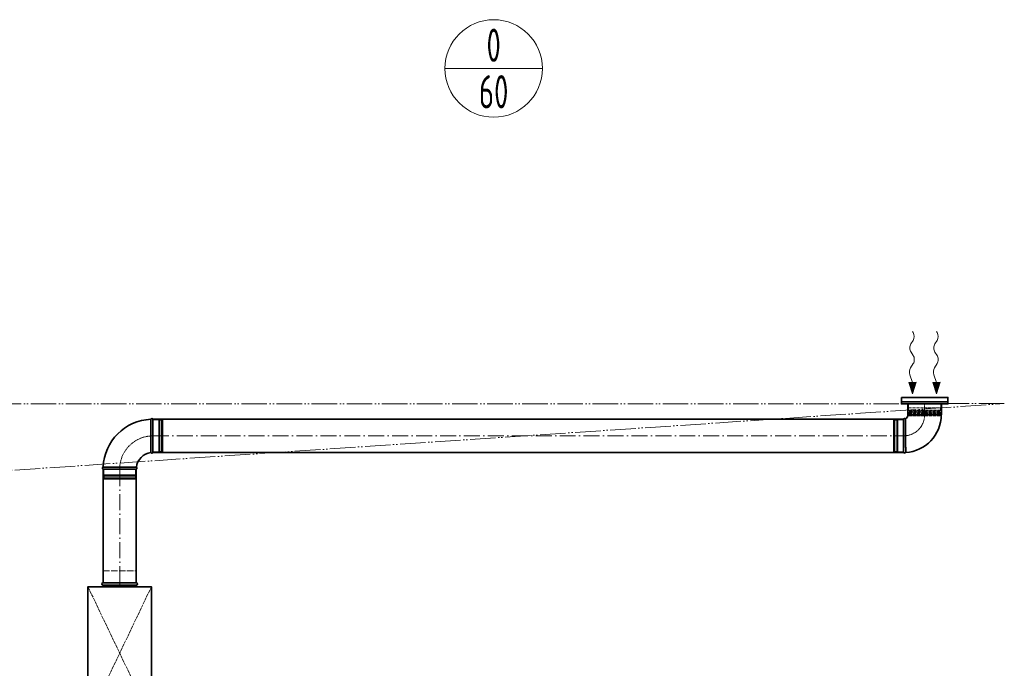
# Model space of a CAD drawing. Header units: millimetres. Extents: x 7400 to 85045, y 24168 to 123018.
# Tile 28 of 79: x 34149 to 37856, y 70565 to 73004. Entities that reach past the tile are written whole.
import ezdxf
from ezdxf.enums import TextEntityAlignment as Align

# ---------------------------------------------------------------- set-up
doc = ezdxf.new("R2010")
doc.units = ezdxf.units.MM
for name, pattern in [('ACAD_ISO02W100', [15, 12, -3]), ('ACAD_ISO05W100', [33, 24, -3, 0, -3, 0, -3]), ('ACAD_ISO10W100', [18, 12, -3, 0, -3])]:
    doc.linetypes.add(name, pattern=pattern)
for name, color, linetype, lineweight in [('VZT_05 ETA (ODVOD) - OBRYS', 6, 'Continuous', 35), ('VZT_06 ETA (ODVOD) - OSA', 6, 'ACAD_ISO10W100', 5), ('VZT_30 DISTRIBUČNÍ PRVKY - OBRYS', 1, 'Continuous', 35), ('VZT_33 DISTRIBUČNÍ PRVKY - SKRYTÉ', 8, 'ACAD_ISO02W100', 5), ('VZT_35 TLUMIČE HLUKU - OBRYS', 1, 'Continuous', 35), ('VZT_36 TLUMIČE HLUKU - OSA', 1, 'ACAD_ISO10W100', 5), ('VZT_37 TLUMIČE HLUKU - DETAIL', 8, 'ACAD_ISO02W100', 5), ('VZT_52 POPIS - DISTRIBUCE', 7, 'Continuous', 5), ('VZT_POŽADAVKY NA STAVBU - PODHLEDY', 4, 'ACAD_ISO05W100', 5)]:
    doc.layers.add(name, color=color, linetype=linetype, lineweight=lineweight)
doc.layers.add('VZT_07 ETA (ODVOD) - NETISK', color=8, linetype='ACAD_ISO02W100', lineweight=5, plot=False)
doc.layers.add('VZT_39 TLUMIČE HLUKU - NETISK', color=8, linetype='ACAD_ISO02W100', lineweight=5, plot=False)
doc.styles.add('JS', font='isocp.shx', dxfattribs={"width": 0.6, "height": 125})

msp = doc.modelspace()

# ---------------------------------------------------------------- linework, layer by layer
at = {"lineweight": 13}
for p, q in [((37512.9, 71827.7), (37511, 71830.8)), ((37602.9, 71827.7), (37601, 71830.8))]:
    msp.add_line(p, q, dxfattribs=at)
at = {"color": 0, "lineweight": 13}
for p, q in [((37504.6, 71784.6), (37512.8, 71797.5)), ((37594.6, 71784.6), (37602.8, 71797.5)), ((37513, 71741.7), (37505, 71753.6)), ((37603, 71741.7), (37595, 71753.6)), ((37503, 71694.2), (37513.4, 71710.7)), ((37593, 71694.2), (37603.4, 71710.7)), ((37510.4, 71640.1), (37500.7, 71668.7)), ((37600.4, 71640.1), (37590.7, 71668.7)), ((37496.5, 71639.9), (37510.4, 71640.1)), ((37496.5, 71639.9), (37511, 71597.1)), ((37524.4, 71640.3), (37510.4, 71640.1)), ((37511, 71597.1), (37524.4, 71640.3)), ((37586.5, 71639.9), (37600.4, 71640.1)), ((37586.5, 71639.9), (37601, 71597.1)), ((37614.4, 71640.3), (37600.4, 71640.1)), ((37601, 71597.1), (37614.4, 71640.3))]:
    msp.add_line(p, q, dxfattribs=at)
at = {"color": 8, "lineweight": 5}
msp.add_lwpolyline([(37495, 71558.7), (37617, 71558.7)], dxfattribs=at)
at = {"color": 0, "lineweight": 13}
for centre, start_param, end_param in [((37503.2, 71812.9), 0.766537, 2.320574), ((37593.2, 71812.9), 0.766537, 2.320574), ((37514.1, 71769.2), 3.908129, 5.516649), ((37604.1, 71769.2), 3.908129, 5.516649), ((37503.9, 71726.1), 0.766537, 2.375056), ((37593.9, 71726.1), 0.766537, 2.375056), ((37512.5, 71678.8), 3.908129, 5.191299), ((37602.5, 71678.8), 3.908129, 5.191299)]:
    msp.add_ellipse(centre, major_axis=(0.3, -21.5), ratio=0.625, start_param=start_param, end_param=end_param, dxfattribs=at)
for points in [[(37496.5, 71639.9), (37524.4, 71640.3), (37511, 71597.1)], [(37586.5, 71639.9), (37614.4, 71640.3), (37601, 71597.1)]]:
    msp.add_solid(points, dxfattribs=at)
at = {"layer": 'VZT_05 ETA (ODVOD) - OBRYS'}
for p, q in [((37619.5, 71558.7), (37492.5, 71558.7)), ((37492.5, 71518.7), (37492.5, 71558.7)), ((37619.5, 71518.7), (37619.5, 71558.7)), ((37618.5, 71517.7), (37493.5, 71517.7)), ((34650.6, 71376.2), (34650.6, 71501.2)), ((37477, 71501.2), (37477, 71376.2)), ((34463.1, 71313.7), (34588.1, 71313.7))]:
    msp.add_line(p, q, dxfattribs=at)
for points in [[(37477, 71501.2), (34650.6, 71501.2)], [(37477, 71376.2), (34650.6, 71376.2)], [(34463.1, 71313.7), (34463.1, 70889)], [(34588.1, 71313.7), (34588.1, 70889)]]:
    msp.add_lwpolyline(points, dxfattribs=at)
for centre, radius, start, end in [((37477, 71517.7), 16.5, 293.8093, 0), ((37477, 71517.7), 141.5, 273.1369, 0), ((37493.5, 71518.7), 1, 180, 270), ((37618.5, 71518.7), 1, 270, 0), ((34650.6, 71313.7), 187.5, 92.3607, 177.6393), ((34646.7, 71499.5), 4.17, 23.4678, 158.8928), ((37480.8, 71499.5), 4.17, 47.2771, 156.5322), ((34650.6, 71313.7), 62.5, 96.8302, 173.1698), ((34646.7, 71377.9), 4.17, 210.2981, 336.5322), ((37480.8, 71377.9), 4.17, 203.4678, 339.6691), ((34464.7, 71317.5), 4.17, 111.1072, 246.5322), ((34586.4, 71317.5), 4.17, 293.4678, 59.7019)]:
    msp.add_arc(centre, radius, start, end, dxfattribs=at)
for points, knots in [([(34643.1, 71375.8), (34643.1, 71375.8), (34643.1, 71377.3), (34643.1, 71383.5), (34643.1, 71388), (34643, 71399.3), (34643, 71406.1), (34642.9, 71421.2), (34642.9, 71429.2), (34642.9, 71445.6), (34642.9, 71453.7), (34642.9, 71468.9), (34642.9, 71475.8), (34642.9, 71487.6), (34642.9, 71492.3), (34642.9, 71499), (34642.9, 71500.8), (34642.9, 71501), (34642.9, 71501), (34642.9, 71501)], [0, 0, 0, 0, 24.235852, 24.235852, 48.531845, 48.531845, 73.024415, 73.024415, 97.570898, 97.570898, 122.078339, 122.078339, 146.53579, 146.53579, 170.957495, 170.957495, 195.359468, 195.359468, 197.168246, 197.168246, 197.168246, 197.168246]), ([(37483.7, 71502.6), (37483.7, 71502.6), (37483.7, 71502.2), (37483.9, 71500.1), (37484, 71497.9), (37484.2, 71491.7), (37484.3, 71487.7), (37484.5, 71476.9), (37484.5, 71469.7), (37484.6, 71454), (37484.7, 71445.7), (37484.7, 71429.1), (37484.7, 71421), (37484.7, 71406), (37484.7, 71399.3), (37484.8, 71388.1), (37484.8, 71383.6), (37484.8, 71377.9), (37484.8, 71376.4), (37484.8, 71376.4)], [197.702813, 197.702813, 197.702813, 197.702813, 209.733369, 209.733369, 228.63381, 228.63381, 247.962689, 247.962689, 273.396832, 273.396832, 298.447199, 298.447199, 323.101867, 323.101867, 347.591906, 347.591906, 372.010558, 372.010558, 395.3015, 395.3015, 395.3015, 395.3015]), ([(34588.5, 71321.1), (34588.5, 71321.1), (34588.5, 71321.1), (34588.2, 71321.1), (34587.8, 71321.1), (34586.8, 71321.1), (34586, 71321.2), (34582.8, 71321.2), (34579.7, 71321.2), (34570.8, 71321.2), (34564.6, 71321.3), (34550.5, 71321.3), (34542.7, 71321.3), (34526.5, 71321.4), (34518.2, 71321.4), (34502.4, 71321.4), (34494.9, 71321.4), (34481.7, 71321.4), (34476.1, 71321.4), (34469.2, 71321.4), (34467, 71321.4), (34464, 71321.4), (34463.2, 71321.4), (34463.2, 71321.4)], [197.067977, 197.067977, 197.067977, 197.067977, 201.792196, 201.792196, 209.190204, 209.190204, 218.040239, 218.040239, 237.760854, 237.760854, 262.206108, 262.206108, 286.831239, 286.831239, 311.323072, 311.323072, 335.946087, 335.946087, 360.704397, 360.704397, 377.088273, 377.088273, 394.105327, 394.105327, 394.105327, 394.105327])]:
    msp.add_open_spline(points, degree=3, knots=knots, dxfattribs=at)
at = {"layer": 'VZT_06 ETA (ODVOD) - OSA', "ltscale": 0.3}
for points in [[(37556, 71558.7), (37556, 71517.7, -0.414214), (37477, 71438.7), (37477, 71438.7)], [(34650.6, 71438.7), (34650.6, 71438.7, 0.414214), (34525.6, 71313.7), (34525.6, 71313.7)]]:
    msp.add_lwpolyline(points, format="xyb", dxfattribs=at)
at = {"layer": 'VZT_06 ETA (ODVOD) - OSA', "ltscale": 5}
for points in [[(34650.6, 71438.7), (37477, 71438.7)], [(34525.6, 70889), (34525.6, 71313.7)]]:
    msp.add_lwpolyline(points, dxfattribs=at)
at = {"layer": 'VZT_07 ETA (ODVOD) - NETISK', "ltscale": 0.4}
for p, q in [((34650.6, 71498.7), (34672.6, 71498.7)), ((34672.6, 71378.7), (34672.6, 71498.7)), ((34672.6, 71497.7), (34676.1, 71497.7)), ((34676.1, 71377.7), (34676.1, 71499.7)), ((34676.1, 71499.7), (34676.6, 71499.7)), ((34676.6, 71377.7), (34676.6, 71499.7)), ((34676.6, 71497.7), (34683.6, 71497.7)), ((34683.6, 71377.7), (34683.6, 71499.7)), ((34683.6, 71499.7), (34684.1, 71499.7)), ((34684.1, 71377.7), (34684.1, 71499.7)), ((34684.1, 71497.7), (34684.6, 71497.7)), ((34684.6, 71378.7), (34684.6, 71498.7)), ((34684.6, 71498.7), (34688.6, 71498.7)), ((34688.6, 71378.7), (34688.6, 71498.7)), ((37439, 71498.7), (37439, 71378.7)), ((37443, 71498.7), (37439, 71498.7)), ((37443, 71498.7), (37443, 71378.7)), ((37443.5, 71497.7), (37443, 71497.7)), ((37443.5, 71499.7), (37443.5, 71377.7)), ((37444, 71499.7), (37443.5, 71499.7)), ((37444, 71499.7), (37444, 71377.7)), ((37451, 71497.7), (37444, 71497.7)), ((37451, 71499.7), (37451, 71377.7)), ((37451.5, 71499.7), (37451, 71499.7)), ((37451.5, 71499.7), (37451.5, 71377.7)), ((37455, 71497.7), (37451.5, 71497.7)), ((37455, 71498.7), (37455, 71378.7)), ((37477, 71498.7), (37455, 71498.7)), ((34650.6, 71378.7), (34672.6, 71378.7)), ((34672.6, 71379.7), (34676.1, 71379.7)), ((34676.1, 71377.7), (34676.6, 71377.7)), ((34676.6, 71379.7), (34683.6, 71379.7)), ((34683.6, 71377.7), (34684.1, 71377.7)), ((34684.1, 71379.7), (34684.6, 71379.7)), ((34684.6, 71378.7), (34688.6, 71378.7)), ((37443, 71378.7), (37439, 71378.7)), ((37443.5, 71379.7), (37443, 71379.7)), ((37444, 71377.7), (37443.5, 71377.7)), ((37451, 71379.7), (37444, 71379.7)), ((37451.5, 71377.7), (37451, 71377.7)), ((37455, 71379.7), (37451.5, 71379.7)), ((37477, 71378.7), (37455, 71378.7)), ((34464.6, 71288.2), (34586.6, 71288.2)), ((34464.6, 71288.2), (34464.6, 71287.7)), ((34464.6, 71287.7), (34586.6, 71287.7)), ((34465.6, 71313.7), (34465.6, 71291.7)), ((34465.6, 71291.7), (34585.6, 71291.7)), ((34466.6, 71291.7), (34466.6, 71288.2)), ((34466.6, 71287.7), (34466.6, 71280.7)), ((34584.6, 71291.7), (34584.6, 71288.2)), ((34584.6, 71287.7), (34584.6, 71280.7)), ((34585.6, 71313.7), (34585.6, 71291.7)), ((34586.6, 71288.2), (34586.6, 71287.7)), ((34464.6, 71280.7), (34586.6, 71280.7)), ((34464.6, 71280.7), (34464.6, 71280.2)), ((34464.6, 71280.2), (34586.6, 71280.2)), ((34465.6, 71279.7), (34585.6, 71279.7)), ((34465.6, 71279.7), (34465.6, 71275.7)), ((34465.6, 71275.7), (34585.6, 71275.7)), ((34466.6, 71280.2), (34466.6, 71279.7)), ((34584.6, 71280.2), (34584.6, 71279.7)), ((34585.6, 71279.7), (34585.6, 71275.7)), ((34586.6, 71280.7), (34586.6, 71280.2))]:
    msp.add_line(p, q, dxfattribs=at)
at = {"layer": 'VZT_30 DISTRIBUČNÍ PRVKY - OBRYS'}
msp.add_lwpolyline([(37468.5, 71583.7), (37643.5, 71583.7), (37643.5, 71558.7), (37468.5, 71558.7)], close=True, dxfattribs=at)
msp.add_lwpolyline([(37643.5, 71566.6), (37468.5, 71566.6)], dxfattribs=at)
at = {"layer": 'VZT_33 DISTRIBUČNÍ PRVKY - SKRYTÉ'}
for points in [[(37495, 71558.7), (37495, 71543.7), (37617, 71543.7), (37617, 71558.7)], [(37496, 71535.8), (37556, 71535.8)], [(37498, 71533.2), (37556, 71533.2)], [(37499.8, 71517.6), (37498.4, 71513.7), (37556, 71513.7)], [(37498.8, 71517.9), (37556, 71517.9)], [(37499.6, 71529.5), (37556, 71529.5)], [(37616, 71535.8), (37556, 71535.8)], [(37614.1, 71533.2), (37556, 71533.2)], [(37612.4, 71529.5), (37556, 71529.5)], [(37613.2, 71517.9), (37556, 71517.9)], [(37612.2, 71517.6), (37613.7, 71513.7), (37556, 71513.7)]]:
    msp.add_lwpolyline(points, dxfattribs=at)
for points in [[(37491.4, 71523.8), (37497.3, 71525.2, -0.058981), (37498, 71525.3), (37556, 71525.3)], [(37491.4, 71523.8), (37497.1, 71522.4, 0.060863), (37497.8, 71522.3), (37556, 71522.3)], [(37496, 71543.7), (37496, 71535.8, 0.291473), (37497.5, 71533.4, 0.291473)], [(37620.6, 71523.8), (37614.7, 71525.2, 0.058981), (37614.1, 71525.3), (37556, 71525.3)], [(37620.6, 71523.8), (37614.9, 71522.4, -0.060863), (37614.3, 71522.3), (37556, 71522.3)], [(37616, 71543.7), (37616, 71535.8, -0.291473), (37614.5, 71533.4, -0.291473)]]:
    msp.add_lwpolyline(points, format="xyb", dxfattribs=at)
for centre, radius, start, end in [((37507.9, 71523.1), 10.5, 142.1622, 210.2824), ((37495.8, 71530), 3.88, 353.3265, 62.5007), ((37616.3, 71530), 3.88, 117.4993, 186.6735), ((37604.2, 71523.1), 10.5, 329.7176, 37.8378)]:
    msp.add_arc(centre, radius, start, end, dxfattribs=at)
at = {"layer": 'VZT_35 TLUMIČE HLUKU - OBRYS'}
msp.add_line((34463.1, 70886.5), (34588.1, 70886.5), dxfattribs=at)
msp.add_lwpolyline([(34645.1, 70371.5), (34645.1, 70871.5), (34406.1, 70871.5), (34406.1, 70371.5)], close=True, dxfattribs=at)
for points in [[(34463.1, 70877.5), (34588.1, 70877.5)], [(34463.1, 70877.5), (34463.1, 70871.5)], [(34588.1, 70877.5), (34588.1, 70871.5)]]:
    msp.add_lwpolyline(points, dxfattribs=at)
for centre, start, end in [((34463.1, 70882), 90, 270), ((34588.1, 70882), 270, 90)]:
    msp.add_arc(centre, 4.5, start, end, dxfattribs=at)
at = {"layer": 'VZT_36 TLUMIČE HLUKU - OSA', "ltscale": 5}
msp.add_lwpolyline([(34525.6, 70886.5), (34525.6, 70871.5)], dxfattribs=at)
at = {"layer": 'VZT_37 TLUMIČE HLUKU - DETAIL', "lineweight": 5}
for points in [[(34645.1, 70371.5), (34406.1, 70871.5)], [(34645.1, 70871.5), (34406.1, 70371.5)]]:
    msp.add_lwpolyline(points, dxfattribs=at)
at = {"layer": 'VZT_39 TLUMIČE HLUKU - NETISK', "ltscale": 2}
msp.add_lwpolyline([(34463.1, 70886.5), (34463.1, 70931.5), (34588.1, 70931.5), (34588.1, 70886.5)], dxfattribs=at)
at = {"layer": 'VZT_52 POPIS - DISTRIBUCE'}
msp.add_line((35750.2, 72820.6), (36117, 72820.6), dxfattribs=at)
msp.add_circle((35933.6, 72820.6), 183.4, dxfattribs=at)
at = {"layer": 'VZT_POŽADAVKY NA STAVBU - PODHLEDY', "ltscale": 4}
for p, q in [((37856.1, 71560), (33733.3, 71558.9)), ((33734.5, 71283.6), (37856.1, 71560))]:
    msp.add_line(p, q, dxfattribs=at)

# ---------------------------------------------------------------- texts
at = {"layer": 'VZT_52 POPIS - DISTRIBUCE', "ltscale": 50, "style": 'JS', "width": 0.7}
for s, p in [('0', (35933.6, 72908.1)), ('60', (35933.6, 72733.1))]:
    msp.add_text(s, height=125, dxfattribs=at).set_placement(p, align=Align.MIDDLE_CENTER)

doc.saveas('drawing.dxf')
